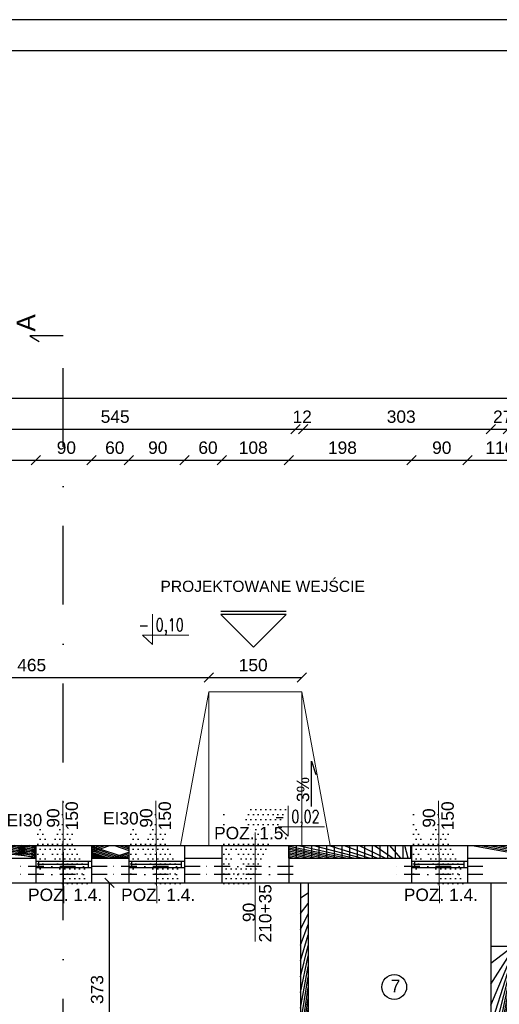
# Model space of a CAD drawing. Header units: millimetres. Extents: x 6528 to 149658, y 3342 to 12852.
# Tile 56 of 122: x 67638 to 68412, y 8598 to 10184. Entities that reach past the tile are written whole.
import ezdxf

# ---------------------------------------------------------------- set-up
doc = ezdxf.new("R2010")
doc.units = ezdxf.units.MM
doc.linetypes.add('DASHDOTX2', pattern=[50.8, 25.4, -12.7, 0, -12.7])
doc.layers.add('&_opisy_100', color=51, linetype='Continuous', lineweight=20)
doc.layers.add('inne', color=7, linetype='Continuous')
doc.layers.add('R-TAB', color=1, linetype='Continuous')
doc.styles.add('Romans', font='romans.shx', dxfattribs={"width": 0.75})
doc.styles.get("Standard").update_dxf_attribs({"font": 'arial.ttf'})
doc.dimstyles.new('ISO-25', dxfattribs={"dimtxt": 2.5, "dimasz": 2.5, "dimexe": 1.25, "dimexo": 0.625, "dimtad": 1, "dimtxsty": 'Standard', "dimcen": 2.5, "dimadec": 0, "dimazin": 0, "dimtfac": 1, "dimtmove": 0, "dimatfit": 3, "dimfxl": 1, "dimarcsym": 0})
pattern_1 = [(45, (-1177794257.981769, -935731374.6151185), (-11.22532015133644, 11.22532015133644), []), (135, (-1177794257.981769, -935731374.6151185), (-11.22532015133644, -11.22532015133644), [])]

# ---------------------------------------------------------------- blocks, each defined once
blk = doc.blocks.new('_Oblique')
at = {"color": 0, "linetype": 'ByBlock', "lineweight": -2}
blk.add_line((-0.5, -0.5), (0.5, 0.5), dxfattribs=at)
blk = doc.blocks.new('*D2215')
at = {"color": 0, "lineweight": -2, "transparency": 16777216}
blk.add_line((68398.06000440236, 9524.738408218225), (68425.06000440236, 9524.738408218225), dxfattribs=at)
at = {"layer": 'Defpoints', "color": 0, "transparency": 16777216}
for p in [(68425.06000440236, 9524.738408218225), (68398.06000440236, 8793.670604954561), (68425.06000440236, 8793.670604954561)]:
    blk.add_point(p, dxfattribs=at)
at = {"color": 0, "lineweight": -2, "transparency": 16777216, "xscale": 15, "yscale": 15, "zscale": 15, "rotation": 180}
blk.add_blockref('_Oblique', (68398.06000440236, 9524.738408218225), dxfattribs=at)
at = {"color": 0, "lineweight": -2, "transparency": 16777216, "xscale": 15, "yscale": 15, "zscale": 15}
blk.add_blockref('_Oblique', (68425.06000440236, 9524.738408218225), dxfattribs=at)
at = {"color": 0, "transparency": 16777216, "insert": (68416.97461121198, 9544.72840691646), "char_height": 20, "attachment_point": 5}
blk.add_mtext('27', dxfattribs=at)
blk = doc.blocks.new('*D2216')
at = {"color": 0, "lineweight": -2, "transparency": 16777216}
blk.add_line((67538.06000440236, 9524.738408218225), (68083.06000440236, 9524.738408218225), dxfattribs=at)
at = {"layer": 'Defpoints', "color": 0, "transparency": 16777216}
for p in [(68083.06000440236, 9524.738408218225), (68083.06000440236, 8853.67060507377), (67538.06000440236, 8793.670604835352)]:
    blk.add_point(p, dxfattribs=at)
at = {"color": 0, "lineweight": -2, "transparency": 16777216, "xscale": 15, "yscale": 15, "zscale": 15, "rotation": 180}
blk.add_blockref('_Oblique', (67538.06000440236, 9524.738408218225), dxfattribs=at)
at = {"color": 0, "lineweight": -2, "transparency": 16777216, "xscale": 15, "yscale": 15, "zscale": 15}
blk.add_blockref('_Oblique', (68083.06000440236, 9524.738408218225), dxfattribs=at)
at = {"color": 0, "transparency": 16777216, "insert": (67792.02583973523, 9544.72840691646), "char_height": 20, "attachment_point": 5}
blk.add_mtext('545', dxfattribs=at)
blk = doc.blocks.new('*D2218')
at = {"color": 0, "lineweight": -2, "transparency": 16777216}
blk.add_line((67478.06000416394, 9574.738408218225), (69360.06000440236, 9574.738408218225), dxfattribs=at)
at = {"layer": 'Defpoints', "color": 0, "transparency": 16777216}
for p in [(69360.06000440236, 9574.738408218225), (67478.06000416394, 8853.67060507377), (69360.06000440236, 8853.67060507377)]:
    blk.add_point(p, dxfattribs=at)
at = {"color": 0, "lineweight": -2, "transparency": 16777216, "xscale": 15, "yscale": 15, "zscale": 15, "rotation": 180}
blk.add_blockref('_Oblique', (67478.06000416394, 9574.738408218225), dxfattribs=at)
at = {"color": 0, "lineweight": -2, "transparency": 16777216, "xscale": 15, "yscale": 15, "zscale": 15}
blk.add_blockref('_Oblique', (69360.06000440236, 9574.738408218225), dxfattribs=at)
at = {"color": 0, "transparency": 16777216, "insert": (68502.20878546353, 9594.72840691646), "char_height": 20, "attachment_point": 5}
blk.add_mtext('1882', dxfattribs=at)
blk = doc.blocks.new('*D2175')
at = {"color": 0, "lineweight": -2, "transparency": 16777216}
blk.add_line((67478.06000440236, 9474.738408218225), (67664.06000440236, 9474.738408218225), dxfattribs=at)
at = {"layer": 'Defpoints', "color": 0, "transparency": 16777216}
for p in [(67664.06000440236, 9474.738408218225), (67478.06000440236, 8853.67060507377), (67664.06000440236, 8793.670604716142)]:
    blk.add_point(p, dxfattribs=at)
at = {"color": 0, "lineweight": -2, "transparency": 16777216, "xscale": 15, "yscale": 15, "zscale": 15, "rotation": 180}
blk.add_blockref('_Oblique', (67478.06000440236, 9474.738408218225), dxfattribs=at)
at = {"color": 0, "lineweight": -2, "transparency": 16777216, "xscale": 15, "yscale": 15, "zscale": 15}
blk.add_blockref('_Oblique', (67664.06000440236, 9474.738408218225), dxfattribs=at)
at = {"color": 0, "transparency": 16777216, "insert": (67573.71149199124, 9494.72840691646), "char_height": 20, "attachment_point": 5}
blk.add_mtext('186', dxfattribs=at)
blk = doc.blocks.new('*D2176')
at = {"color": 0, "lineweight": -2, "transparency": 16777216}
blk.add_line((67664.06000440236, 9474.738408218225), (67754.06000440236, 9474.738408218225), dxfattribs=at)
at = {"layer": 'Defpoints', "color": 0, "transparency": 16777216}
for p in [(67754.06000440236, 9474.738408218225), (67754.06000440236, 8853.670604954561), (67664.06000440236, 8793.670604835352)]:
    blk.add_point(p, dxfattribs=at)
at = {"color": 0, "lineweight": -2, "transparency": 16777216, "xscale": 15, "yscale": 15, "zscale": 15, "rotation": 180}
blk.add_blockref('_Oblique', (67664.06000440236, 9474.738408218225), dxfattribs=at)
at = {"color": 0, "lineweight": -2, "transparency": 16777216, "xscale": 15, "yscale": 15, "zscale": 15}
blk.add_blockref('_Oblique', (67754.06000440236, 9474.738408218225), dxfattribs=at)
at = {"color": 0, "transparency": 16777216, "insert": (67713.34335725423, 9494.72840691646), "char_height": 20, "attachment_point": 5}
blk.add_mtext('90', dxfattribs=at)
blk = doc.blocks.new('*D2177')
at = {"color": 0, "lineweight": -2, "transparency": 16777216}
blk.add_line((67754.06000440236, 9474.738408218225), (67814.06000440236, 9474.738408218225), dxfattribs=at)
at = {"layer": 'Defpoints', "color": 0, "transparency": 16777216}
for p in [(67814.06000440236, 9474.738408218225), (67754.06000440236, 8853.670604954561), (67814.06000440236, 8853.670604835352)]:
    blk.add_point(p, dxfattribs=at)
at = {"color": 0, "lineweight": -2, "transparency": 16777216, "xscale": 15, "yscale": 15, "zscale": 15, "rotation": 180}
blk.add_blockref('_Oblique', (67754.06000440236, 9474.738408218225), dxfattribs=at)
at = {"color": 0, "lineweight": -2, "transparency": 16777216, "xscale": 15, "yscale": 15, "zscale": 15}
blk.add_blockref('_Oblique', (67814.06000440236, 9474.738408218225), dxfattribs=at)
at = {"color": 0, "transparency": 16777216, "insert": (67791.4247926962, 9494.72840691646), "char_height": 20, "attachment_point": 5}
blk.add_mtext('60', dxfattribs=at)
blk = doc.blocks.new('*D2178')
at = {"color": 0, "lineweight": -2, "transparency": 16777216}
blk.add_line((67814.06000440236, 9474.738408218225), (67904.06000440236, 9474.738408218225), dxfattribs=at)
at = {"layer": 'Defpoints', "color": 0, "transparency": 16777216}
for p in [(67904.06000440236, 9474.738408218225), (67814.06000440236, 8853.670604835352), (67904.06000440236, 8853.67060507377)]:
    blk.add_point(p, dxfattribs=at)
at = {"color": 0, "lineweight": -2, "transparency": 16777216, "xscale": 15, "yscale": 15, "zscale": 15, "rotation": 180}
blk.add_blockref('_Oblique', (67814.06000440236, 9474.738408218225), dxfattribs=at)
at = {"color": 0, "lineweight": -2, "transparency": 16777216, "xscale": 15, "yscale": 15, "zscale": 15}
blk.add_blockref('_Oblique', (67904.06000440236, 9474.738408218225), dxfattribs=at)
at = {"color": 0, "transparency": 16777216, "insert": (67860.73193423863, 9494.72840691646), "char_height": 20, "attachment_point": 5}
blk.add_mtext('90', dxfattribs=at)
blk = doc.blocks.new('*D2179')
at = {"color": 0, "lineweight": -2, "transparency": 16777216}
blk.add_line((67904.06000440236, 9474.738408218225), (67964.06000440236, 9474.738408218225), dxfattribs=at)
at = {"layer": 'Defpoints', "color": 0, "transparency": 16777216}
for p in [(67964.06000440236, 9474.738408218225), (67904.06000440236, 8853.67060507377), (67964.06000440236, 8853.670605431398)]:
    blk.add_point(p, dxfattribs=at)
at = {"color": 0, "lineweight": -2, "transparency": 16777216, "xscale": 15, "yscale": 15, "zscale": 15, "rotation": 180}
blk.add_blockref('_Oblique', (67904.06000440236, 9474.738408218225), dxfattribs=at)
at = {"color": 0, "lineweight": -2, "transparency": 16777216, "xscale": 15, "yscale": 15, "zscale": 15}
blk.add_blockref('_Oblique', (67964.06000440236, 9474.738408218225), dxfattribs=at)
at = {"color": 0, "transparency": 16777216, "insert": (67941.75176088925, 9494.72840691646), "char_height": 20, "attachment_point": 5}
blk.add_mtext('60', dxfattribs=at)
blk = doc.blocks.new('*D2180')
at = {"color": 0, "lineweight": -2, "transparency": 16777216}
blk.add_line((67964.06000440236, 9474.738408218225), (68072.06000440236, 9474.738408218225), dxfattribs=at)
at = {"layer": 'Defpoints', "color": 0, "transparency": 16777216}
for p in [(68072.06000440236, 9474.738408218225), (67964.06000440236, 8853.670605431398), (68072.06000440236, 8853.670605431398)]:
    blk.add_point(p, dxfattribs=at)
at = {"color": 0, "lineweight": -2, "transparency": 16777216, "xscale": 15, "yscale": 15, "zscale": 15, "rotation": 180}
blk.add_blockref('_Oblique', (67964.06000440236, 9474.738408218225), dxfattribs=at)
at = {"color": 0, "lineweight": -2, "transparency": 16777216, "xscale": 15, "yscale": 15, "zscale": 15}
blk.add_blockref('_Oblique', (68072.06000440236, 9474.738408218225), dxfattribs=at)
at = {"color": 0, "transparency": 16777216, "insert": (68014.67015736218, 9494.72840691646), "char_height": 20, "attachment_point": 5}
blk.add_mtext('108', dxfattribs=at)
blk = doc.blocks.new('*D2181')
at = {"color": 0, "lineweight": -2, "transparency": 16777216}
blk.add_line((68072.06000440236, 9474.738408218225), (68270.06000440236, 9474.738408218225), dxfattribs=at)
at = {"layer": 'Defpoints', "color": 0, "transparency": 16777216}
for p in [(68270.06000440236, 9474.738408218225), (68072.06000440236, 8853.670605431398), (68270.06000440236, 8853.670605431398)]:
    blk.add_point(p, dxfattribs=at)
at = {"color": 0, "lineweight": -2, "transparency": 16777216, "xscale": 15, "yscale": 15, "zscale": 15, "rotation": 180}
blk.add_blockref('_Oblique', (68072.06000440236, 9474.738408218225), dxfattribs=at)
at = {"color": 0, "lineweight": -2, "transparency": 16777216, "xscale": 15, "yscale": 15, "zscale": 15}
blk.add_blockref('_Oblique', (68270.06000440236, 9474.738408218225), dxfattribs=at)
at = {"color": 0, "transparency": 16777216, "insert": (68158.54857509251, 9494.72840691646), "char_height": 20, "attachment_point": 5}
blk.add_mtext('198', dxfattribs=at)
blk = doc.blocks.new('*D2182')
at = {"color": 0, "lineweight": -2, "transparency": 16777216}
blk.add_line((68270.06000440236, 9474.738408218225), (68360.06000440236, 9474.738408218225), dxfattribs=at)
at = {"layer": 'Defpoints', "color": 0, "transparency": 16777216}
for p in [(68360.06000440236, 9474.738408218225), (68270.06000440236, 8853.67060507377), (68360.06000440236, 8853.670605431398)]:
    blk.add_point(p, dxfattribs=at)
at = {"color": 0, "lineweight": -2, "transparency": 16777216, "xscale": 15, "yscale": 15, "zscale": 15, "rotation": 180}
blk.add_blockref('_Oblique', (68270.06000440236, 9474.738408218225), dxfattribs=at)
at = {"color": 0, "lineweight": -2, "transparency": 16777216, "xscale": 15, "yscale": 15, "zscale": 15}
blk.add_blockref('_Oblique', (68360.06000440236, 9474.738408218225), dxfattribs=at)
at = {"color": 0, "transparency": 16777216, "insert": (68318.76740901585, 9494.72840691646), "char_height": 20, "attachment_point": 5}
blk.add_mtext('90', dxfattribs=at)
blk = doc.blocks.new('*D2183')
at = {"color": 0, "lineweight": -2, "transparency": 16777216}
blk.add_line((68360.06000440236, 9474.738408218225), (68470.06000344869, 9474.738408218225), dxfattribs=at)
at = {"layer": 'Defpoints', "color": 0, "transparency": 16777216}
for p in [(68470.06000344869, 9474.738408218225), (68360.06000440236, 8853.67060507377), (68470.06000344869, 8793.670604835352)]:
    blk.add_point(p, dxfattribs=at)
at = {"color": 0, "lineweight": -2, "transparency": 16777216, "xscale": 15, "yscale": 15, "zscale": 15, "rotation": 180}
blk.add_blockref('_Oblique', (68360.06000440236, 9474.738408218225), dxfattribs=at)
at = {"color": 0, "lineweight": -2, "transparency": 16777216, "xscale": 15, "yscale": 15, "zscale": 15}
blk.add_blockref('_Oblique', (68470.06000344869, 9474.738408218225), dxfattribs=at)
at = {"color": 0, "transparency": 16777216, "insert": (68412.50369136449, 9494.72840691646), "char_height": 20, "attachment_point": 5}
blk.add_mtext('110', dxfattribs=at)
blk = doc.blocks.new('*D2193')
at = {"color": 0, "lineweight": -2, "transparency": 16777216}
blk.add_line((68083.06000440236, 9524.738408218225), (68095.06000440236, 9524.738408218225), dxfattribs=at)
at = {"layer": 'Defpoints', "color": 0, "transparency": 16777216}
for p in [(68095.06000440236, 9524.738408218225), (68083.06000440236, 8853.67060507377), (68095.06000440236, 8853.670605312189)]:
    blk.add_point(p, dxfattribs=at)
at = {"color": 0, "lineweight": -2, "transparency": 16777216, "xscale": 15, "yscale": 15, "zscale": 15, "rotation": 180}
blk.add_blockref('_Oblique', (68083.06000440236, 9524.738408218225), dxfattribs=at)
at = {"color": 0, "lineweight": -2, "transparency": 16777216, "xscale": 15, "yscale": 15, "zscale": 15}
blk.add_blockref('_Oblique', (68095.06000440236, 9524.738408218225), dxfattribs=at)
at = {"color": 0, "transparency": 16777216, "insert": (68093.69956772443, 9544.72840691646), "char_height": 20, "attachment_point": 5}
blk.add_mtext('12', dxfattribs=at)
blk = doc.blocks.new('*D2194')
at = {"color": 0, "lineweight": -2, "transparency": 16777216}
blk.add_line((68095.06000440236, 9524.738408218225), (68398.06000440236, 9524.738408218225), dxfattribs=at)
at = {"layer": 'Defpoints', "color": 0, "transparency": 16777216}
for p in [(68398.06000440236, 9524.738408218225), (68095.06000440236, 8853.67060507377), (68398.06000440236, 8793.670604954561)]:
    blk.add_point(p, dxfattribs=at)
at = {"color": 0, "lineweight": -2, "transparency": 16777216, "xscale": 15, "yscale": 15, "zscale": 15, "rotation": 180}
blk.add_blockref('_Oblique', (68095.06000440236, 9524.738408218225), dxfattribs=at)
at = {"color": 0, "lineweight": -2, "transparency": 16777216, "xscale": 15, "yscale": 15, "zscale": 15}
blk.add_blockref('_Oblique', (68398.06000440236, 9524.738408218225), dxfattribs=at)
at = {"color": 0, "transparency": 16777216, "insert": (68253.32840340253, 9544.72840691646), "char_height": 20, "attachment_point": 5}
blk.add_mtext('303', dxfattribs=at)
blk = doc.blocks.new('*D2422')
at = {"color": 0, "lineweight": -2, "transparency": 16777216}
blk.add_line((67783.05312960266, 8420.670604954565), (67783.05312960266, 8793.670605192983), dxfattribs=at)
at = {"layer": 'Defpoints', "color": 0, "transparency": 16777216}
for p in [(67783.05312960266, 8793.670605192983), (68083.06000440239, 8793.670605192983), (68095.06000440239, 8420.670604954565)]:
    blk.add_point(p, dxfattribs=at)
at = {"color": 0, "lineweight": -2, "transparency": 16777216, "xscale": 15, "yscale": 15, "zscale": 15}
for p, rotation in [((67783.05312960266, 8793.670605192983), 90), ((67783.05312960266, 8420.670604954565), 270)]:
    blk.add_blockref('_Oblique', p, dxfattribs=dict(at, rotation=rotation))
at = {"color": 0, "transparency": 16777216, "insert": (67763.06312410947, 8621.821001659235), "char_height": 20, "attachment_point": 5, "rotation": 90}
blk.add_mtext('373', dxfattribs=at)
blk = doc.blocks.new('*D2542')
at = {"color": 0, "lineweight": -2, "transparency": 16777216}
blk.add_line((67549.35954325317, 8853.670604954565), (67549.35954325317, 9101.670605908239), dxfattribs=at)
at = {"layer": 'Defpoints', "color": 0, "transparency": 16777216}
for p in [(67549.35954325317, 9101.670605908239), (67943.06000416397, 9101.670605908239), (67777.21310680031, 8853.670604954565)]:
    blk.add_point(p, dxfattribs=at)
at = {"color": 0, "lineweight": -2, "transparency": 16777216, "xscale": 15, "yscale": 15, "zscale": 15}
for p, rotation in [((67549.35954325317, 9101.670605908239), 90), ((67549.35954325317, 8853.670604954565), 270)]:
    blk.add_blockref('_Oblique', p, dxfattribs=dict(at, rotation=rotation))
at = {"color": 0, "transparency": 16777216, "insert": (67529.36953489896, 8980.36350990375), "char_height": 20, "attachment_point": 5, "rotation": 90}
blk.add_mtext('248', dxfattribs=at)
blk = doc.blocks.new('*D2456')
at = {"color": 0, "lineweight": -2, "transparency": 16777216}
blk.add_line((67943.06000416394, 9124.483462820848), (68093.06000464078, 9124.483462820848), dxfattribs=at)
at = {"layer": 'Defpoints', "color": 0, "transparency": 16777216}
for p in [(68093.06000464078, 9124.483462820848), (67943.06000416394, 9101.670605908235), (68093.06000464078, 9101.670605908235)]:
    blk.add_point(p, dxfattribs=at)
at = {"color": 0, "lineweight": -2, "transparency": 16777216, "xscale": 15, "yscale": 15, "zscale": 15, "rotation": 180}
blk.add_blockref('_Oblique', (67943.06000416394, 9124.483462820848), dxfattribs=at)
at = {"color": 0, "lineweight": -2, "transparency": 16777216, "xscale": 15, "yscale": 15, "zscale": 15}
blk.add_blockref('_Oblique', (68093.06000464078, 9124.483462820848), dxfattribs=at)
at = {"color": 0, "transparency": 16777216, "insert": (68014.67015736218, 9144.473461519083), "char_height": 20, "attachment_point": 5}
blk.add_mtext('150', dxfattribs=at)
blk = doc.blocks.new('*D2457')
at = {"color": 0, "lineweight": -2, "transparency": 16777216}
blk.add_line((67478.06000440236, 9124.483462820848), (67943.06000416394, 9124.483462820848), dxfattribs=at)
at = {"layer": 'Defpoints', "color": 0, "transparency": 16777216}
for p in [(67943.06000416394, 9124.483462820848), (67943.06000416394, 9101.670605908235), (67478.06000440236, 8853.67060507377)]:
    blk.add_point(p, dxfattribs=at)
at = {"color": 0, "lineweight": -2, "transparency": 16777216, "xscale": 15, "yscale": 15, "zscale": 15, "rotation": 180}
blk.add_blockref('_Oblique', (67478.06000440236, 9124.483462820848), dxfattribs=at)
at = {"color": 0, "lineweight": -2, "transparency": 16777216, "xscale": 15, "yscale": 15, "zscale": 15}
blk.add_blockref('_Oblique', (67943.06000416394, 9124.483462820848), dxfattribs=at)
at = {"color": 0, "transparency": 16777216, "insert": (67657.43328421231, 9144.473461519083), "char_height": 20, "attachment_point": 5}
blk.add_mtext('465', dxfattribs=at)

msp = doc.modelspace()

# ---------------------------------------------------------------- hatches: boundary and pattern name
h = msp.add_hatch()
h.set_pattern_fill('ANSI37', color=256, scale=5)
h.set_pattern_definition(pattern_1)
h.paths.add_polyline_path([(67664.06000440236, 8853.670604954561), (67478.06000440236, 8853.67060507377), (67478.06000440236, 8198.849872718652), (67478.0600048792, 8198.849872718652), (67478.0600048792, 8093.849872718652), (67478.0600048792, 8045.670604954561), (67498.06000440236, 8045.670604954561), (67498.06000440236, 8213.670604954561), (67498.0600086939, 8213.670604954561), (67498.06000440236, 8218.670604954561), (67498.06000440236, 8833.670604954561), (67664.06000440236, 8833.67060507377)])
h = msp.add_hatch()
h.set_pattern_fill('DOTS', color=256, scale=5)
h.set_pattern_definition([(0, (-1177798297.520526, -935731374.6151186), (3.96875, 7.9375), [0, -7.9375])])
h.paths.add_polyline_path([(67754.06000440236, 8853.670604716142), (67708.26909177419, 8853.670604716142), (67708.48212592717, 8828.670604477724), (67754.06000440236, 8828.670604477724)])
h.paths.add_polyline_path([(67754.06000440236, 8818.670604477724), (67708.56733982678, 8818.670604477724), (67708.78037397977, 8793.670604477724), (67754.06000440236, 8793.670604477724)])
h.paths.add_polyline_path([(67708.56733982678, 8818.670604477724), (67664.06000440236, 8818.670604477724), (67664.06000440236, 8793.670604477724), (67708.78037397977, 8793.670604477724)])
h.paths.add_polyline_path([(67708.26909177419, 8853.670604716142), (67664.06000440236, 8853.670604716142), (67664.06000440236, 8828.670604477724), (67708.48212592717, 8828.670604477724)])
h = msp.add_hatch()
h.set_pattern_fill('ANSI37', color=256, scale=5)
h.set_pattern_definition(pattern_1)
h.paths.add_polyline_path([(67814.06000440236, 8853.670604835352), (67754.06000440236, 8853.670604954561), (67754.06000440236, 8833.67060507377), (67814.06000440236, 8833.67060507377)])
h.paths.add_polyline_path([(67964.06000440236, 8853.67060507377), (67904.06000440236, 8853.670604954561), (67904.06000440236, 8833.67060507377), (67964.06000440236, 8833.67060519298)])
h.paths.add_polyline_path([(68270.06000440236, 8853.67060507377), (68072.06000440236, 8853.67060507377), (68072.06000440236, 8833.67060519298), (68270.06000440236, 8833.670604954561)])
h.paths.add_polyline_path([(68470.06000440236, 8853.670604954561), (68360.06000440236, 8853.67060507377), (68360.06000440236, 8833.670604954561), (68470.06000440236, 8833.670604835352)])
h.paths.add_polyline_path([(68775.06000440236, 8853.670604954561), (68560.06000440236, 8853.670604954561), (68560.06000440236, 8833.670604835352), (68775.06000440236, 8833.670604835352)])
h.paths.add_polyline_path([(68925.06000440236, 8853.670604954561), (68865.06000440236, 8853.670604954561), (68865.06000440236, 8833.670604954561), (68925.06000440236, 8833.670604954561)])
h.paths.add_polyline_path([(69075.06000440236, 8853.670604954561), (69015.06000440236, 8853.670604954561), (69015.06000440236, 8833.670604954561), (69075.06000440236, 8833.670604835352)])
h.paths.add_polyline_path([(69360.06000440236, 8853.67060507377), (69165.06000440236, 8853.670604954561), (69165.06000440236, 8833.670604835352), (69340.06000440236, 8833.670604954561), (69340.06000440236, 8768.670604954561), (69360.06000440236, 8768.670604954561)])
h = msp.add_hatch()
h.set_pattern_fill('DOTS', color=256, scale=5)
h.set_pattern_definition([(0, (-1177798147.520526, -935731374.6151186), (3.96875, 7.9375), [0, -7.9375])])
h.paths.add_polyline_path([(67904.06000440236, 8853.670604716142), (67858.26909177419, 8853.670604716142), (67858.48212592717, 8828.670604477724), (67904.06000440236, 8828.670604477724)])
h.paths.add_polyline_path([(67904.06000440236, 8818.670604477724), (67858.56733982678, 8818.670604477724), (67858.78037397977, 8793.670604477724), (67904.06000440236, 8793.670604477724)])
h.paths.add_polyline_path([(67858.56733982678, 8818.670604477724), (67814.06000440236, 8818.670604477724), (67814.06000440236, 8793.670604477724), (67858.78037397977, 8793.670604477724)])
h.paths.add_polyline_path([(67858.26909177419, 8853.670604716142), (67814.06000440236, 8853.670604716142), (67814.06000440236, 8828.670604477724), (67858.48212592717, 8828.670604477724)])
h = msp.add_hatch()
h.set_pattern_fill('DOTS', color=256, scale=5)
h.set_pattern_definition([(0, (-1177797997.520526, -935731374.6151186), (3.96875, 7.9375), [0, -7.9375])])
h.paths.add_polyline_path([(68072.06000440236, 8853.670604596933), (68008.26909177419, 8853.670604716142), (68008.48212592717, 8828.670604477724), (68072.06000440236, 8828.670604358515)])
h.paths.add_polyline_path([(68072.06000440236, 8818.670604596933), (68008.56733982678, 8818.670604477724), (68008.78037397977, 8793.670604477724), (68072.06000440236, 8793.670604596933)])
h.paths.add_polyline_path([(68008.56733982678, 8818.670604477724), (67964.06000440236, 8818.670604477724), (67964.06000440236, 8793.670604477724), (68008.78037397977, 8793.670604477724)])
h.paths.add_polyline_path([(68008.26909177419, 8853.670604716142), (67964.06000440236, 8853.670604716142), (67964.06000440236, 8828.670604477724), (68008.48212592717, 8828.670604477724)])
h = msp.add_hatch()
h.set_pattern_fill('DOTS', color=256, scale=5)
h.set_pattern_definition([(0, (-1177797691.520526, -935731374.6151186), (3.96875, 7.9375), [0, -7.9375])])
h.paths.add_polyline_path([(68360.06000440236, 8853.670604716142), (68314.26909177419, 8853.670604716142), (68314.48212592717, 8828.670604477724), (68360.06000440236, 8828.670604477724)])
h.paths.add_polyline_path([(68360.06000440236, 8818.670604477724), (68314.56733982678, 8818.670604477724), (68314.78037397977, 8793.670604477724), (68360.06000440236, 8793.670604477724)])
h.paths.add_polyline_path([(68314.56733982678, 8818.670604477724), (68270.06000440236, 8818.670604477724), (68270.06000440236, 8793.670604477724), (68314.78037397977, 8793.670604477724)])
h.paths.add_polyline_path([(68314.26909177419, 8853.670604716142), (68270.06000440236, 8853.670604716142), (68270.06000440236, 8828.670604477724), (68314.48212592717, 8828.670604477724)])
h = msp.add_hatch()
h.set_pattern_fill('ANSI31', color=256, scale=5)
h.set_pattern_definition([(45, (-1177794249.981769, -935731374.6151185), (-11.22532015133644, 11.22532015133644), [])])
h.paths.add_polyline_path([(68753.0600048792, 8793.67060507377), (68741.0600048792, 8793.67060507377), (68741.0600048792, 8778.67059672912), (68744.0600048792, 8778.67059672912), (68744.0600048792, 8778.67059684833), (68750.0600048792, 8778.67059684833), (68753.0600048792, 8778.67059684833)])
h.paths.add_polyline_path([(68745.0600048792, 8678.67059684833), (68733.0600048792, 8678.67059672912), (68733.0600048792, 8598.670604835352), (68425.06000440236, 8598.670604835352), (68425.06000440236, 8695.187343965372), (68425.06000440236, 8793.670604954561), (68398.06000440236, 8793.670604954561), (68398.06000440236, 8691.670604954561), (68398.06000440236, 8420.670604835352), (68425.06000440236, 8420.670604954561), (68425.06000440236, 8586.670604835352), (68733.0600048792, 8586.670604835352), (68733.0600048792, 8420.670604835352), (68733.0600048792, 8383.670604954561), (68745.0600048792, 8383.670604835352)])
h.paths.add_polyline_path([(68733.0600048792, 8420.670604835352), (68553.06000440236, 8420.670604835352), (68553.06000440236, 8408.670604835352), (68733.0600048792, 8408.670604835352)], flags=17)
h.paths.add_polyline_path([(68445.06000440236, 8420.670604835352), (68378.06000440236, 8420.67060507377), (68378.06000440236, 8408.670604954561), (68445.06000440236, 8408.670604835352)])
h.paths.add_polyline_path([(68278.06000440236, 8420.670604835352), (68103.06000440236, 8420.670604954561), (68103.06000440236, 8408.670604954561), (68278.06000440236, 8408.670604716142)])
h.paths.add_polyline_path([(68103.06000440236, 8793.670604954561), (68091.06000440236, 8793.670604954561), (68091.06000440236, 8383.670604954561), (68103.06000440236, 8383.67060507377)])
h.paths.add_polyline_path([(68091.06000440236, 8283.670604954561), (68091.06000440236, 8243.670604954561), (68103.06000440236, 8243.670604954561), (68103.06000464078, 8283.67060507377)])

# ---------------------------------------------------------------- linework, layer by layer
at = {"layer": '&_opisy_100', "color": 0}
for points in [[(67852.08292763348, 9226.69078744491), (67852.08292763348, 9177.693871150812), (67836.01978318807, 9192.726968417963), (67910.89068596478, 9192.726968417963)], [(68071.05467097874, 8917.905028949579), (68071.05467097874, 8868.908112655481), (68054.99152653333, 8883.941209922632), (68129.86242931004, 8883.941209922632)]]:
    msp.add_lwpolyline(points, dxfattribs=at)
at = {"color": 2}
msp.add_line((73456.71424381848, 10184.37950218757), (66816.71424381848, 10184.37950218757), dxfattribs=at)
for p, q in [((73406.71424381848, 10134.37950230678), (66866.71424381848, 10134.37950218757)), ((68108.6664373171, 8916.745112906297), (68108.6664373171, 8989.7897524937)), ((68108.6664373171, 8989.7897524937), (68115.90025346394, 8968.493946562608)), ((67478.06000440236, 8853.67060507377), (67664.06000440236, 8853.67060507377)), ((67664.06000440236, 8853.67060507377), (67754.06000440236, 8853.67060507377)), ((67814.06000440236, 8853.67060507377), (67904.06000440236, 8853.67060507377)), ((67964.06000440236, 8853.670605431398), (68072.06000440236, 8853.670605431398)), ((68270.06000440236, 8853.670605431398), (68360.06000440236, 8853.670605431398)), ((67664.06000440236, 8828.670604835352), (67754.06000440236, 8828.670604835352)), ((67669.06000440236, 8818.670604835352), (67669.06000440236, 8828.670604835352)), ((67669.06000440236, 8823.670604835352), (67749.06000440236, 8823.670604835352)), ((67749.06000440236, 8818.670604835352), (67749.06000440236, 8828.670604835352)), ((67814.06000440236, 8828.670604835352), (67904.06000440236, 8828.670604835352)), ((67819.06000440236, 8818.670604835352), (67819.06000440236, 8828.670604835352)), ((67819.06000440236, 8823.670604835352), (67899.06000440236, 8823.670604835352)), ((67899.06000440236, 8818.670604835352), (67899.06000440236, 8828.670604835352)), ((67964.06000440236, 8826.670604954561), (67964.06000440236, 8820.670604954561)), ((68270.06000440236, 8828.67060519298), (68360.06000440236, 8828.67060519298)), ((68275.06000440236, 8818.67060519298), (68275.06000440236, 8828.67060519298)), ((68275.06000440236, 8823.67060519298), (68355.06000440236, 8823.67060519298)), ((68355.06000440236, 8818.67060519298), (68355.06000440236, 8828.67060519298)), ((67664.06000440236, 8818.670604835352), (67754.06000440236, 8818.670604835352)), ((67664.06000440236, 8818.670604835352), (67669.06000440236, 8818.670604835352)), ((67814.06000440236, 8818.670604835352), (67904.06000440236, 8818.670604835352)), ((67814.06000440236, 8818.670604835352), (67819.06000440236, 8818.670604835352)), ((68270.06000440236, 8818.67060519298), (68360.06000440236, 8818.67060519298)), ((68270.06000440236, 8818.67060519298), (68275.06000440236, 8818.67060519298)), ((67538.06000440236, 8793.670604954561), (67664.06000440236, 8793.670604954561)), ((67664.06000440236, 8793.670604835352), (67754.06000440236, 8793.670604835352)), ((67754.06000416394, 8793.670604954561), (67814.06000440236, 8793.670604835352)), ((67814.06000440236, 8793.670604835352), (67904.06000440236, 8793.670604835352)), ((67904.06000440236, 8793.670604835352), (67964.06000440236, 8793.670604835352)), ((67964.06000440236, 8793.67060519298), (68072.06000440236, 8793.670604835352)), ((68072.06000440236, 8793.67060519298), (68083.06000440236, 8793.670604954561)), ((68270.06000440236, 8793.67060519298), (68360.06000440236, 8793.67060519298))]:
    msp.add_line(p, q)
at = {"linetype": 'DASHDOTX2', "lineweight": 30, "ltscale": 5}
msp.add_line((67708.4456419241, 7717.394150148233), (67708.4456419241, 9675.028612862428), dxfattribs=at)
at = {"lineweight": 0}
for p, q in [((67943.06000416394, 9101.670605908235), (67897.26909153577, 8853.670605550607)), ((67943.06000416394, 8853.670605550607), (67943.06000416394, 9101.670605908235)), ((68093.06000464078, 8853.670605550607), (68093.06000464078, 9101.670605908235)), ((68093.06000464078, 9101.670605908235), (68138.85091726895, 8853.670605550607))]:
    msp.add_line(p, q, dxfattribs=at)
at = {"lineweight": 20}
for p, q in [((68093.06000321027, 9101.670605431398), (67943.06000416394, 9101.670605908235)), ((67707.65575115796, 8925.647337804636), (67709.06000440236, 8760.855424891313)), ((67857.65575115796, 8925.647337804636), (67859.06000440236, 8760.855424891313)), ((68313.65575115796, 8925.647338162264), (68315.06000440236, 8760.855425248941)), ((68018.06000440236, 8699.215264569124), (68018.06000440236, 8875.018720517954))]:
    msp.add_line(p, q, dxfattribs=at)
at = {"lineweight": 30}
for p, q in [((67478.06000440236, 8853.67060507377), (67664.06000440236, 8853.670604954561)), ((67664.06000440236, 8853.67060507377), (67664.06000440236, 8793.670604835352)), ((67754.06000440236, 8853.67060507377), (67754.06000440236, 8793.670604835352)), ((67754.06000440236, 8853.670604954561), (67814.06000440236, 8853.670604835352)), ((67814.06000440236, 8853.67060507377), (67814.06000440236, 8793.670604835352)), ((67904.06000464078, 8853.670604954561), (67964.06000464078, 8853.67060507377)), ((67904.06000440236, 8853.67060507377), (67904.06000440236, 8793.670604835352)), ((67964.06000440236, 8853.67060507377), (67964.06000440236, 8793.670604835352)), ((68072.06000440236, 8853.67060507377), (68270.06000440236, 8853.67060507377)), ((68072.06000440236, 8853.67060507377), (68072.06000440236, 8793.670604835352)), ((68270.06000440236, 8853.67060507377), (68270.06000440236, 8793.670604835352)), ((68360.06000440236, 8853.67060507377), (68470.06000440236, 8853.670604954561)), ((68360.06000440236, 8853.67060507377), (68360.06000440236, 8793.670604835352)), ((67498.06000440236, 8833.670604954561), (67664.06000440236, 8833.67060507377)), ((67754.06000416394, 8833.67060507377), (67814.06000440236, 8833.67060507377)), ((67904.06000464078, 8833.67060507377), (67964.06000440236, 8833.67060519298)), ((68072.06000440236, 8833.67060519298), (68270.06000416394, 8833.670604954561)), ((68360.06000440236, 8833.670604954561), (68470.06000440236, 8833.670604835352)), ((67538.06000440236, 8793.670604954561), (67664.06000440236, 8793.67060507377)), ((67538.06000440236, 8793.670604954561), (67664.06000440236, 8793.67060507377)), ((67754.06000440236, 8793.67060507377), (67814.06000440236, 8793.67060507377)), ((67754.06000440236, 8793.67060507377), (67814.06000440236, 8793.67060507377)), ((67904.06000464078, 8793.67060507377), (67964.06000440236, 8793.67060519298)), ((67904.06000464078, 8793.67060507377), (67964.06000440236, 8793.67060519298)), ((68072.06000440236, 8793.670605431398), (68270.06000416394, 8793.67060507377)), ((68072.06000440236, 8793.670605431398), (68270.06000416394, 8793.67060507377)), ((68091.06000440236, 8793.670604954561), (68091.06000440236, 8383.670604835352)), ((68103.06000440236, 8793.670604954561), (68103.06000440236, 8383.670604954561)), ((68360.06000440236, 8793.670604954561), (68398.06000440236, 8793.670604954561)), ((68360.06000440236, 8793.670604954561), (68398.06000440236, 8793.670604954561)), ((68398.06000440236, 8793.670604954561), (68398.06000440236, 8691.67060507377)), ((68398.06000440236, 8793.670604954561), (68398.06000440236, 8691.670604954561)), ((68398.06000440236, 8793.670604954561), (68425.06000440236, 8793.670604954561)), ((68398.06000440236, 8691.67060507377), (68398.06000440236, 8420.670604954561)), ((68398.06000440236, 8691.670604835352), (68425.06000440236, 8691.670604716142))]:
    msp.add_line(p, q, dxfattribs=at)
at = {"color": 1, "linetype": 'DASHDOTX2', "lineweight": 30}
for p, q in [((67779.06000416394, 8820.061866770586), (67638.06001227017, 8820.061866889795)), ((67929.06000416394, 8820.061866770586), (67788.06001227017, 8820.061866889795)), ((68079.06000416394, 8820.061866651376), (67938.06001227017, 8820.061866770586)), ((68385.06000416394, 8820.061866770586), (68244.06001227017, 8820.061866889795)), ((67779.06000416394, 8807.279343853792), (67638.06001227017, 8807.279343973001)), ((67929.06000416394, 8807.279343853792), (67788.06001227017, 8807.279343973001)), ((68079.06000416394, 8807.279343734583), (67938.06001227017, 8807.279343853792)), ((68385.06000416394, 8807.279343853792), (68244.06001227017, 8807.279343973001))]:
    msp.add_line(p, q, dxfattribs=at)
msp.add_circle((68242.07789294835, 8625.882106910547), 20)
at = {"layer": 'inne', "lineweight": 30}
for p, q in [((67708.4456419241, 9675.028612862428), (67654.59701078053, 9675.028612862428)), ((67654.59701078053, 9675.028612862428), (67669.50551622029, 9665.905497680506)), ((68067.86976616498, 9230.893589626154), (67962.62131302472, 9230.893589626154)), ((68015.24553959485, 9173.269363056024), (67962.62131302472, 9225.893589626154)), ((68067.86976616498, 9225.893589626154), (67962.62131302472, 9225.893589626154)), ((68015.24553959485, 9173.269363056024), (68067.86976616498, 9225.893589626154))]:
    msp.add_line(p, q, dxfattribs=at)

# ---------------------------------------------------------------- texts
at = {"layer": '&_opisy_100', "color": 0, "char_height": 20.25, "width": 420.6382812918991, "attachment_point": 1, "rotation": 359.99999780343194, "style": 'Romans'}
for s, insert in [('\\A1;- 0,10', (67829.89621107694, 9219.385529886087)), ('\\A1;- 0,02', (68048.8679544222, 8910.599771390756))]:
    msp.add_mtext(s, dxfattribs=dict(at, insert=insert))
at = {"attachment_point": 1}
for s, width, insert, char_height in [('\\pi137.23041;PROJEKTOWANE WEJŚCIE', 600.8919314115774, (67727.84126560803, 9280.535197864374), 18), ('7', 68.36028754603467, (68236.32007877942, 8637.506000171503), 20)]:
    msp.add_mtext_dynamic_manual_height_columns(s, width=width, gutter_width=12.5, heights=[0], dxfattribs=dict(at, insert=insert, char_height=char_height))
at = {"lineweight": 20, "char_height": 20}
for s, width, insert, attachment_point, rotation in [('\\pt0,20;3%', 98.90418893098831, (68084.88709228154, 8923.80460406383), 1, 89.99999999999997), ('150', 37.211574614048, (67712.06663339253, 8878.383068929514), 1, 89.99999999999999), ('150', 37.211574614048, (67862.06663339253, 8878.383068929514), 1, 89.99999999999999), ('150', 37.211574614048, (68318.06663339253, 8878.383069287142), 1, 89.99999999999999), ('\\pt0;90', 37.211574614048, (67682.05717175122, 8882.638139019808), 1, 89.99999999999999), ('\\pt0;90', 37.211574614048, (67832.05717175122, 8882.638139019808), 1, 89.99999999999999), ('\\pt0;90', 37.211574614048, (68288.05717175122, 8882.638139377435), 1, 89.99999999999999), ('210+35', 37.211574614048, (68044.28488867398, 8697.710363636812), 7, 90.00000000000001), ('90', 37.211574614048, (68017.96797244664, 8730.577495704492), 7, 90.00000000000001)]:
    msp.add_mtext_dynamic_manual_height_columns(s, width=width, gutter_width=12.5, heights=[0], dxfattribs=dict(at, insert=insert, attachment_point=attachment_point, rotation=rotation))
at = {"color": 1, "char_height": 20, "attachment_point": 1}
for insert in [(67616.98188107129, 8904.92202628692), (67772.52625935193, 8907.806047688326)]:
    msp.add_mtext_dynamic_manual_height_columns('EI30', width=37.211574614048, gutter_width=12.5, heights=[0], dxfattribs=dict(at, insert=insert))
at = {"color": 140, "char_height": 20, "attachment_point": 1}
for s, insert in [('POZ. 1.5.', (67951.5953985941, 8883.944511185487)), ('POZ. 1.4.', (67651.5953985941, 8784.465172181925)), ('POZ. 1.4.', (67801.5953985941, 8784.465172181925)), ('POZ. 1.4.', (68257.5953985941, 8784.465172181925))]:
    msp.add_mtext_dynamic_manual_height_columns(s, width=221.7822774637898, gutter_width=12.5, heights=[0], dxfattribs=dict(at, insert=insert))
at = {"layer": 'inne', "color": 7, "lineweight": 35, "extrusion": (0, 0, -1), "insert": (67633.17195050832, 9709.879261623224), "char_height": 30, "width": 266.8602282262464, "attachment_point": 1, "text_direction": (-7.960204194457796e-16, -1, 0)}
msp.add_mtext('A', dxfattribs=at)
at = {"layer": 'R-TAB', "color": 0, "ltscale": 24, "insert": (45094.46075891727, 8699.936542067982), "char_height": 75, "width": 2065.84350681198, "attachment_point": 1}
msp.add_mtext('\\pi320.62639;RZUT FUNDAMENTÓW 1:100', dxfattribs=at)

# ---------------------------------------------------------------- dimensions: what is measured, and where the dimension line sits
for base, p1, p2, picture, middle in [((69360.06000440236, 9574.738408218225), (67478.06000416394, 8853.67060507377), (69360.06000440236, 8853.67060507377), '*D2218', (68502.20878546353, 9594.72840691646)), ((68083.06000440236, 9524.738408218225), (67538.06000440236, 8793.670604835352), (68083.06000440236, 8853.67060507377), '*D2216', (67792.02583973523, 9544.72840691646)), ((68095.06000440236, 9524.738408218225), (68083.06000440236, 8853.67060507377), (68095.06000440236, 8853.670605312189), '*D2193', (68093.69956772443, 9544.72840691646)), ((68398.06000440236, 9524.738408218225), (68095.06000440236, 8853.67060507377), (68398.06000440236, 8793.670604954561), '*D2194', (68253.32840340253, 9544.72840691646)), ((68425.06000440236, 9524.738408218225), (68398.06000440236, 8793.670604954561), (68425.06000440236, 8793.670604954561), '*D2215', (68416.97461121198, 9544.72840691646)), ((67664.06000440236, 9474.738408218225), (67478.06000440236, 8853.67060507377), (67664.06000440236, 8793.670604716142), '*D2175', (67573.71149199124, 9494.72840691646)), ((67754.06000440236, 9474.738408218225), (67664.06000440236, 8793.670604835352), (67754.06000440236, 8853.670604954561), '*D2176', (67713.34335725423, 9494.72840691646)), ((67814.06000440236, 9474.738408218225), (67754.06000440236, 8853.670604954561), (67814.06000440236, 8853.670604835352), '*D2177', (67791.4247926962, 9494.72840691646)), ((67904.06000440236, 9474.738408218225), (67814.06000440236, 8853.670604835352), (67904.06000440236, 8853.67060507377), '*D2178', (67860.73193423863, 9494.72840691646)), ((67964.06000440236, 9474.738408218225), (67904.06000440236, 8853.67060507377), (67964.06000440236, 8853.670605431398), '*D2179', (67941.75176088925, 9494.72840691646)), ((68072.06000440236, 9474.738408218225), (67964.06000440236, 8853.670605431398), (68072.06000440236, 8853.670605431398), '*D2180', (68014.67015736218, 9494.72840691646)), ((68270.06000440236, 9474.738408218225), (68072.06000440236, 8853.670605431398), (68270.06000440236, 8853.670605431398), '*D2181', (68158.54857509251, 9494.72840691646)), ((68360.06000440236, 9474.738408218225), (68270.06000440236, 8853.67060507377), (68360.06000440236, 8853.670605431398), '*D2182', (68318.76740901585, 9494.72840691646)), ((68470.06000344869, 9474.738408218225), (68360.06000440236, 8853.67060507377), (68470.06000344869, 8793.670604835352), '*D2183', (68412.50369136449, 9494.72840691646)), ((67943.06000416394, 9124.483462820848), (67478.06000440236, 8853.67060507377), (67943.06000416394, 9101.670605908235), '*D2457', (67657.43328421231, 9144.473461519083)), ((68093.06000464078, 9124.483462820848), (67943.06000416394, 9101.670605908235), (68093.06000464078, 9101.670605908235), '*D2456', (68014.67015736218, 9144.473461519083))]:
    dim = msp.add_linear_dim(base=base, p1=p1, p2=p2, dimstyle='ISO-25', override={"dimtxt": 20, "dimasz": 15, "dimblk1": 'Oblique', "dimblk2": 'Oblique', "dimsah": 1, "dimse1": 1, "dimse2": 1, "dimtmove": 2})
    dim.commit()
    dim.dimension.update_dxf_attribs({"geometry": picture, "text_midpoint": middle, "dimtype": 160})
for base, p1, p2, picture, middle in [((67549.35954325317, 9101.670605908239), (67777.21310680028, 8853.670604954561), (67943.06000416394, 9101.670605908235), '*D2542', (67529.36953489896, 8980.36350990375)), ((67783.05312960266, 8793.670605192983), (68095.06000440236, 8420.670604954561), (68083.06000440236, 8793.67060519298), '*D2422', (67763.06312410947, 8621.821001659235))]:
    dim = msp.add_linear_dim(base=base, p1=p1, p2=p2, angle=90, dimstyle='ISO-25', override={"dimtxt": 20, "dimasz": 15, "dimblk1": 'Oblique', "dimblk2": 'Oblique', "dimsah": 1, "dimse1": 1, "dimse2": 1, "dimtmove": 2})
    dim.commit()
    dim.dimension.update_dxf_attribs({"geometry": picture, "text_midpoint": middle, "dimtype": 160})

doc.saveas('drawing.dxf')
